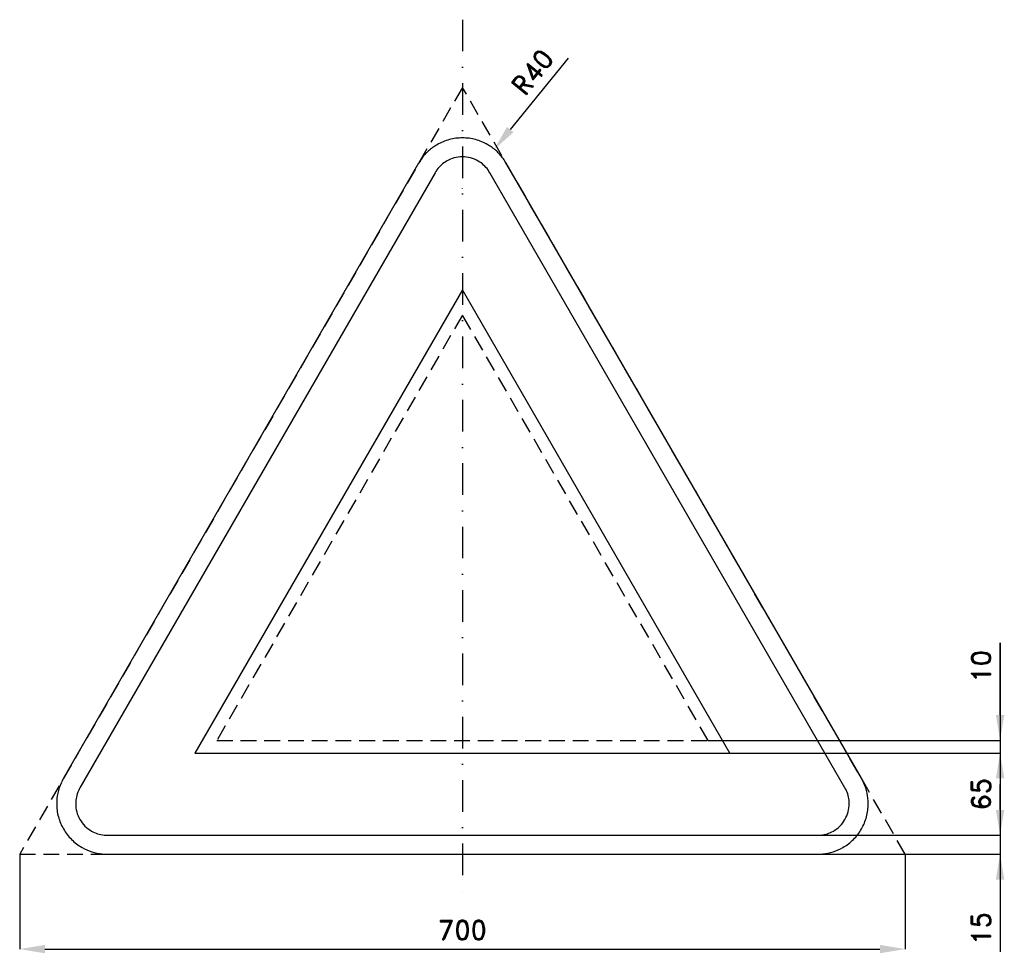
# Model space of a CAD drawing. Header units: millimetres. Extents: x -29 to 749, y -78 to 660.
import ezdxf

# ---------------------------------------------------------------- set-up
doc = ezdxf.new("R2010")
doc.units = ezdxf.units.MM
doc.header["$LTSCALE"] = 5
doc.linetypes.add('ČERCHOVANÁX2', pattern=[2, 1, -0.5, 0, -0.5])
doc.linetypes.add('ČÁRKOVANÁX2', pattern=[1.5, 1, -0.5])
doc.layers.add('Kóty', color=2, linetype='Continuous')
doc.layers.add('Značka', color=7, linetype='Continuous')
doc.styles.get("Standard").update_dxf_attribs({"font": 'romand.shx', "height": 15})
doc.dimstyles.get("Standard").update_dxf_attribs({"dimtxt": 15, "dimasz": 20, "dimexe": 0.18, "dimexo": 0.0625, "dimgap": 7.5, "dimtad": 1, "dimdec": 0, "dimzin": 0, "dimdsep": 46, "dimtxsty": 'Standard', "dimcen": 0.09, "dimadec": 0, "dimazin": 0, "dimtfac": 1, "dimtdec": 0, "dimtofl": 0, "dimtmove": 0, "dimatfit": 3, "dimfxl": 1, "dimtolj": 1, "dimtzin": 0, "dimarcsym": 0})

# ---------------------------------------------------------------- blocks, each defined once
blk = doc.blocks.new('*D0')
at = {"layer": 'Defpoints', "color": 0, "transparency": 16777216}
for p in [(-29.28, 0), (670.72, 0), (670.72, -75)]:
    blk.add_point(p, dxfattribs=at)
at = {"layer": 'Kóty', "color": 0, "lineweight": -2, "transparency": 16777216}
for p, q in [((-29.28, -0.06), (-29.28, -75.18)), ((670.72, -0.06), (670.72, -75.18)), ((-9.28, -75), (650.72, -75))]:
    blk.add_line(p, q, dxfattribs=at)
at = {"layer": 'Kóty', "color": 0, "transparency": 16777216}
for points in [[(-9.28, -71.67), (-9.28, -78.33), (-29.28, -75)], [(650.72, -71.67), (650.72, -78.33), (670.72, -75)]]:
    blk.add_solid(points, dxfattribs=at)
at = {"layer": 'Kóty', "color": 0, "transparency": 16777216, "insert": (320.72, -60), "char_height": 15, "attachment_point": 5}
blk.add_mtext('\\A1;700', dxfattribs=at)
blk = doc.blocks.new('*D1')
at = {"layer": 'Defpoints', "color": 0, "transparency": 16777216}
for p in [(345.91, 557.29), (320.72, 526.22)]:
    blk.add_point(p, dxfattribs=at)
at = {"layer": 'Kóty', "color": 0, "lineweight": -2, "transparency": 16777216}
for p, q in [((404.38, 629.42), (358.5, 572.83)), ((320.63, 526.22), (320.81, 526.22)), ((320.72, 526.13), (320.72, 526.31))]:
    blk.add_line(p, q, dxfattribs=at)
at = {"layer": 'Kóty', "color": 0, "transparency": 16777216}
blk.add_solid([(355.91, 574.92), (361.09, 570.73), (345.91, 557.29)], dxfattribs=at)
at = {"layer": 'Kóty', "color": 0, "transparency": 16777216, "insert": (376.09, 618.34), "char_height": 15, "attachment_point": 5, "rotation": 50.97018}
blk.add_mtext('\\A1;R40', dxfattribs=at)
blk = doc.blocks.new('*D2')
at = {"layer": 'Defpoints', "color": 0, "transparency": 16777216}
for p in [(514.83, 90), (745.72, 90), (532.15, 80)]:
    blk.add_point(p, dxfattribs=at)
at = {"layer": 'Kóty', "color": 0, "lineweight": -2, "transparency": 16777216}
for p, q in [((745.72, 110), (745.72, 167.14)), ((514.89, 90), (745.9, 90)), ((532.22, 80), (745.9, 80)), ((745.72, 60), (745.72, 40))]:
    blk.add_line(p, q, dxfattribs=at)
at = {"layer": 'Kóty', "color": 0, "transparency": 16777216}
for points in [[(742.38, 110), (749.05, 110), (745.72, 90)], [(742.38, 60), (749.05, 60), (745.72, 80)]]:
    blk.add_solid(points, dxfattribs=at)
at = {"layer": 'Kóty', "color": 0, "transparency": 16777216, "insert": (730.72, 148.57), "char_height": 15, "attachment_point": 5, "rotation": 90}
blk.add_mtext('\\A1;10', dxfattribs=at)
blk = doc.blocks.new('*D3')
at = {"layer": 'Defpoints', "color": 0, "transparency": 16777216}
for p in [(532.15, 80), (601.43, 15), (745.72, 15)]:
    blk.add_point(p, dxfattribs=at)
at = {"layer": 'Kóty', "color": 0, "lineweight": -2, "transparency": 16777216}
for p, q in [((532.22, 80), (745.9, 80)), ((745.72, 60), (745.72, 35)), ((601.5, 15), (745.9, 15))]:
    blk.add_line(p, q, dxfattribs=at)
at = {"layer": 'Kóty', "color": 0, "transparency": 16777216}
for points in [[(742.38, 60), (749.05, 60), (745.72, 80)], [(742.38, 35), (749.05, 35), (745.72, 15)]]:
    blk.add_solid(points, dxfattribs=at)
at = {"layer": 'Kóty', "color": 0, "transparency": 16777216, "insert": (730.72, 47.5), "char_height": 15, "attachment_point": 5, "rotation": 90}
blk.add_mtext('\\A1;65', dxfattribs=at)

msp = doc.modelspace()

# ---------------------------------------------------------------- linework, layer by layer
at = {"layer": 'Kóty'}
for p, q in [((745.72, 167.14), (745.72, -77.14)), ((745.72, 35), (745.72, 55)), ((601.5, 15), (745.9, 15)), ((601.5, 0), (745.9, 0))]:
    msp.add_line(p, q, dxfattribs=at)
for points in [[(742.38, 35), (749.05, 35), (745.72, 15)], [(742.38, -20), (749.05, -20), (745.72, 0)]]:
    msp.add_solid(points, dxfattribs=at)
at = {"layer": 'Značka', "color": 6, "linetype": 'ČERCHOVANÁX2', "lineweight": 25, "ltscale": 5}
msp.add_line((320.72, 659.71), (320.72, -30.29), dxfattribs=at)
at = {"layer": 'Značka', "color": 6, "linetype": 'ČÁRKOVANÁX2', "ltscale": 2.5}
for points in [[(-29.28, 0), (670.72, 0), (320.72, 606.22), (-29.28, 0)], [(126.6, 90), (514.83, 90), (320.72, 426.22), (126.6, 90)]]:
    msp.add_lwpolyline(points, dxfattribs=at)
at = {"layer": 'Značka', "color": 5}
msp.add_lwpolyline([(636.08, 60), (355.36, 546.22), (354.24, 547.99, 0.010748), (353.08, 549.73, 0.055787), (347.54, 555.96, 0.055952), (340.72, 560.86, 0.069535), (331.09, 564.93, 0.06982), (320.72, 566.22, 0.069515), (310.36, 564.91, 0.06769), (300.72, 560.86, 0.055917), (293.86, 555.99, 0.061156), (288.36, 549.73, 0.012245), (287.19, 547.99), (286.08, 546.22), (5.36, 60, 0.003581), (4.38, 58.15, 0.010746), (3.46, 56.27, 0.055803), (0.83, 48.35, 0.055981), (0, 40, 0.069551), (1.29, 29.62, 0.069763), (5.36, 20, 0.069485), (11.67, 11.68, 0.067763), (20, 5.36, 0.055971), (27.65, 1.85, 0.06116), (35.82, 0.22, 0.012257), (37.91, 0.07, 0.004086), (40, 0), (601.43, 0, 0.003587), (603.53, 0.08, 0.010761), (605.62, 0.22, 0.055856), (613.79, 1.89, 0.055985), (621.43, 5.36, 0.069555), (629.78, 11.66, 0.069802), (636.08, 20, 0.069501), (640.13, 29.62, 0.067774), (641.43, 40, 0.055925), (640.65, 48.37, 0.060933), (637.98, 56.27), (637.06, 58.15), (636.08, 60)], format="xyb", dxfattribs=at)
at = {"layer": 'Značka', "color": 1}
msp.add_lwpolyline([(18.35, 52.5, 0.003588), (17.74, 51.34, 0.010769), (17.16, 50.17, 0.055834), (15.52, 45.22, 0.055949), (15, 40, 0.069516), (15.8, 33.51, 0.069807), (18.35, 27.5, 0.069513), (22.29, 22.3, 0.067668), (27.5, 18.35, 0.055929), (32.28, 16.16, 0.061282), (37.39, 15.14, 0.012296), (38.69, 15.05, 0.004099), (40, 15), (601.43, 15, 0.003598), (602.74, 15.05, 0.010797), (604.05, 15.14, 0.055963), (609.16, 16.18, 0.055952), (613.93, 18.35, 0.069478), (619.15, 22.29, 0.069776), (623.09, 27.5, 0.069504), (625.62, 33.51, 0.067802), (626.43, 40, 0.055936), (625.94, 45.23, 0.060907), (624.27, 50.17), (623.7, 51.34), (623.09, 52.5), (342.37, 538.72), (341.67, 539.82), (340.94, 540.91, 0.055606), (337.48, 544.81, 0.055991), (333.22, 547.87, 0.069639), (327.2, 550.41, 0.069765), (320.72, 551.22, 0.06948), (314.24, 550.4, 0.067793), (308.22, 547.87, 0.055954), (303.93, 544.82, 0.060979), (300.49, 540.91, 0.012207), (299.76, 539.83), (299.07, 538.72), (18.35, 52.5)], format="xyb", dxfattribs=at)
msp.add_lwpolyline([(109.28, 80), (532.15, 80), (320.72, 446.22), (109.28, 80)], dxfattribs=at)

# ---------------------------------------------------------------- texts
at = {"layer": 'Kóty', "insert": (730.72, -58.57), "char_height": 15, "attachment_point": 5, "rotation": 90}
msp.add_mtext('\\A1;15', dxfattribs=at)

# ---------------------------------------------------------------- dimensions: what is measured, and where the dimension line sits
at = {"layer": 'Kóty'}
dim = msp.add_radius_dim(center=(320.72, 526.22), mpoint=(345.91, 557.29), dimstyle='Standard', dxfattribs=at)
dim.commit()
dim.dimension.update_dxf_attribs({"geometry": '*D1', "text_midpoint": (376.09, 618.34)})
for base, p2, picture, middle in [((745.72, 90), (514.83, 90), '*D2', (730.72, 148.57)), ((745.72, 15), (601.43, 15), '*D3', (730.72, 47.5))]:
    dim = msp.add_linear_dim(base=base, p1=(532.15, 80), p2=p2, angle=90, dimstyle='Standard', dxfattribs=at)
    dim.commit()
    dim.dimension.update_dxf_attribs({"geometry": picture, "text_midpoint": middle})
dim = msp.add_linear_dim(base=(670.72, -75), p1=(-29.28, 0), p2=(670.72, 0), dimstyle='Standard', dxfattribs=at)
dim.commit()
dim.dimension.update_dxf_attribs({"geometry": '*D0', "text_midpoint": (320.72, -60)})

doc.saveas('drawing.dxf')
